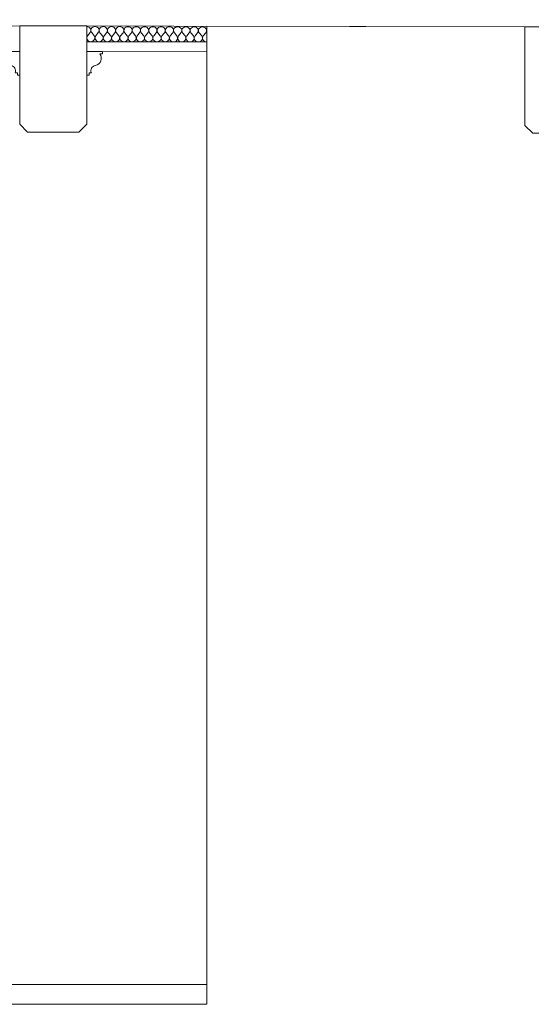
# Model space of a CAD drawing. Header units: millimetres. Extents: x -573548 to 674770, y -246895 to -89040.
# Tile 63 of 199: x 101021 to 102320, y -238160 to -235659. Entities that reach past the tile are written whole.
import ezdxf

# ---------------------------------------------------------------- set-up
doc = ezdxf.new("R2010")
doc.units = ezdxf.units.MM
for name, color, linetype, lineweight in [('belki sufitowe_Nr_pióra__41', 8, 'Continuous', 9), ('Nowe_Drawing & Figure_Nr_pióra__59', 8, 'Continuous', 9), ('Nowe_strop_Nr_pióra__59', 8, 'Continuous', 9), ('SCIANY_KONSTR_Nr_pióra__21', 8, 'Continuous', 9), ('strop_Nr_pióra__41', 8, 'Continuous', 9)]:
    doc.layers.add(name, color=color, linetype=linetype, lineweight=lineweight)
doc.layers.add('Nowe_Drawing & Figure', color=7, linetype='Continuous')

# ---------------------------------------------------------------- blocks, each defined once
blk = doc.blocks.new('*X458', base_point=(477978.7, -104863.6))
at = {"layer": 'Nowe_Drawing & Figure', "color": 21, "linetype": 'Continuous', "lineweight": 13, "true_color": 0xffaaaa}
for p, q in [((495961, -73218.3), (495958.1, -73217.9)), ((495960.2, -73241), (495966.5, -73233.3)), ((495963.6, -73219.4), (495961, -73218.3)), ((495965.8, -73221.1), (495963.6, -73219.4)), ((495967.5, -73223.3), (495965.8, -73221.1)), ((495966.5, -73233.3), (495967.9, -73231)), ((495968.4, -73225.8), (495967.5, -73223.3)), ((495967.9, -73231), (495968.5, -73228.4)), ((495968.5, -73228.4), (495968.4, -73225.8)), ((495968.8, -73225.8), (495968.6, -73228.4)), ((495968.6, -73228.4), (495969.3, -73231)), ((495969.7, -73223.3), (495968.8, -73225.8)), ((495969.3, -73231), (495970.7, -73233.3)), ((495971.3, -73221.1), (495969.7, -73223.3)), ((495977, -73241), (495970.7, -73233.3)), ((495973.6, -73219.4), (495971.3, -73221.1)), ((495976.2, -73218.3), (495973.6, -73219.4)), ((495979.1, -73218), (495976.2, -73218.3)), ((495982, -73218.3), (495979.1, -73218)), ((495981.2, -73241), (495987.5, -73233.3)), ((495984.6, -73219.4), (495982, -73218.3)), ((495986.8, -73221.1), (495984.6, -73219.4)), ((495988.5, -73223.3), (495986.8, -73221.1)), ((495987.5, -73233.3), (495988.9, -73231)), ((495989.4, -73225.8), (495988.5, -73223.3)), ((495988.9, -73231), (495989.5, -73228.5)), ((495989.5, -73228.5), (495989.4, -73225.8)), ((495989.8, -73225.8), (495989.6, -73228.5)), ((495989.6, -73228.5), (495990.3, -73231)), ((495990.7, -73223.3), (495989.8, -73225.8)), ((495990.3, -73231), (495991.7, -73233.4)), ((495992.3, -73221.1), (495990.7, -73223.3)), ((495998, -73241.1), (495991.7, -73233.4)), ((495994.6, -73219.4), (495992.3, -73221.1)), ((495997.2, -73218.4), (495994.6, -73219.4)), ((496000.1, -73218), (495997.2, -73218.4)), ((496003, -73218.4), (496000.1, -73218)), ((496002.2, -73241.1), (496008.5, -73233.4)), ((496005.6, -73219.5), (496003, -73218.4)), ((496007.8, -73221.2), (496005.6, -73219.5)), ((496009.5, -73223.3), (496007.8, -73221.2)), ((496008.5, -73233.4), (496009.9, -73231.1)), ((496010.4, -73225.9), (496009.5, -73223.3)), ((496009.9, -73231.1), (496010.5, -73228.5)), ((496010.5, -73228.5), (496010.4, -73225.9)), ((496010.8, -73225.9), (496010.6, -73228.5)), ((496010.6, -73228.5), (496011.3, -73231.1)), ((496011.7, -73223.4), (496010.8, -73225.9)), ((496011.3, -73231.1), (496012.7, -73233.4)), ((496013.3, -73221.2), (496011.7, -73223.4)), ((496019, -73241.1), (496012.7, -73233.4)), ((496015.6, -73219.5), (496013.3, -73221.2)), ((496018.2, -73218.4), (496015.6, -73219.5)), ((496021.1, -73218.1), (496018.2, -73218.4)), ((496024, -73218.4), (496021.1, -73218.1)), ((496023.2, -73241.1), (496029.5, -73233.4)), ((496026.6, -73219.5), (496024, -73218.4)), ((496028.8, -73221.2), (496026.6, -73219.5)), ((496030.5, -73223.4), (496028.8, -73221.2)), ((496029.5, -73233.4), (496030.9, -73231.1)), ((496031.4, -73225.9), (496030.5, -73223.4)), ((496030.9, -73231.1), (496031.5, -73228.6)), ((496031.5, -73228.6), (496031.4, -73225.9)), ((496031.8, -73225.9), (496031.6, -73228.6)), ((496031.6, -73228.6), (496032.3, -73231.1)), ((496032.7, -73223.4), (496031.8, -73225.9)), ((496032.3, -73231.1), (496033.7, -73233.5)), ((496034.3, -73221.2), (496032.7, -73223.4)), ((496040, -73241.1), (496033.7, -73233.5)), ((496036.6, -73219.5), (496034.3, -73221.2)), ((496039.2, -73218.5), (496036.6, -73219.5)), ((496042.1, -73218.1), (496039.2, -73218.5)), ((496045, -73218.5), (496042.1, -73218.1)), ((496044.2, -73241.2), (496050.5, -73233.5)), ((496047.6, -73219.6), (496045, -73218.5)), ((496049.8, -73221.3), (496047.6, -73219.6)), ((496051.5, -73223.4), (496049.8, -73221.3)), ((496050.5, -73233.5), (496051.9, -73231.2)), ((496052.4, -73226), (496051.5, -73223.4)), ((496051.9, -73231.2), (496052.5, -73228.6)), ((496052.5, -73228.6), (496052.4, -73226)), ((496052.8, -73226), (496052.6, -73228.6)), ((496052.6, -73228.6), (496053.3, -73231.2)), ((496053.7, -73223.4), (496052.8, -73226)), ((496053.3, -73231.2), (496054.7, -73233.5)), ((496055.3, -73221.3), (496053.7, -73223.4)), ((496061, -73241.2), (496054.7, -73233.5)), ((496057.6, -73219.6), (496055.3, -73221.3)), ((496060.2, -73218.5), (496057.6, -73219.6)), ((496063.1, -73218.2), (496060.2, -73218.5)), ((496066, -73218.5), (496063.1, -73218.2)), ((496065.2, -73241.2), (496071.5, -73233.5)), ((496068.6, -73219.6), (496066, -73218.5)), ((496070.8, -73221.3), (496068.6, -73219.6)), ((496072.5, -73223.5), (496070.8, -73221.3)), ((496071.5, -73233.5), (496072.9, -73231.2)), ((496073.4, -73226), (496072.5, -73223.5)), ((496072.9, -73231.2), (496073.5, -73228.6)), ((496073.5, -73228.6), (496073.4, -73226)), ((496073.8, -73226), (496073.6, -73228.6)), ((496073.6, -73228.6), (496074.3, -73231.2)), ((496074.7, -73223.5), (496073.8, -73226)), ((496074.3, -73231.2), (496075.7, -73233.5)), ((496076.3, -73221.3), (496074.7, -73223.5)), ((496082, -73241.2), (496075.7, -73233.5)), ((496078.6, -73219.6), (496076.3, -73221.3)), ((496081.2, -73218.6), (496078.6, -73219.6)), ((496084.1, -73218.2), (496081.2, -73218.6)), ((496087, -73218.6), (496084.1, -73218.2)), ((496086.2, -73241.3), (496092.5, -73233.6)), ((496089.6, -73219.7), (496087, -73218.6)), ((496091.8, -73221.3), (496089.6, -73219.7)), ((496093.5, -73223.5), (496091.8, -73221.3)), ((496092.5, -73233.6), (496093.9, -73231.3)), ((496094.4, -73226), (496093.5, -73223.5)), ((496093.9, -73231.3), (496094.5, -73228.7)), ((496094.5, -73228.7), (496094.4, -73226)), ((496094.8, -73226), (496094.6, -73228.7)), ((496094.6, -73228.7), (496095.3, -73231.3)), ((496095.7, -73223.5), (496094.8, -73226)), ((496095.3, -73231.3), (496096.7, -73233.6)), ((496097.3, -73221.4), (496095.7, -73223.5)), ((496103, -73241.3), (496096.7, -73233.6)), ((496099.6, -73219.7), (496097.3, -73221.4)), ((496102.2, -73218.6), (496099.6, -73219.7)), ((496105.1, -73218.3), (496102.2, -73218.6)), ((496108, -73218.6), (496105.1, -73218.3)), ((496107.2, -73241.3), (496113.5, -73233.6)), ((496110.6, -73219.7), (496108, -73218.6)), ((496112.8, -73221.4), (496110.6, -73219.7)), ((496114.5, -73223.6), (496112.8, -73221.4)), ((496113.5, -73233.6), (496114.9, -73231.3)), ((496115.4, -73226.1), (496114.5, -73223.6)), ((496114.9, -73231.3), (496115.5, -73228.7)), ((496115.5, -73228.7), (496115.4, -73226.1)), ((496115.8, -73226.1), (496115.6, -73228.7)), ((496115.6, -73228.7), (496116.3, -73231.3)), ((496116.7, -73223.6), (496115.8, -73226.1)), ((496116.3, -73231.3), (496117.7, -73233.6)), ((496118.3, -73221.4), (496116.7, -73223.6)), ((496124, -73241.3), (496117.7, -73233.6)), ((496120.6, -73219.7), (496118.3, -73221.4)), ((496123.2, -73218.7), (496120.6, -73219.7)), ((496126.1, -73218.3), (496123.2, -73218.7)), ((496129, -73218.7), (496126.1, -73218.3)), ((496128.2, -73241.3), (496134.5, -73233.7)), ((496131.6, -73219.7), (496129, -73218.7)), ((496133.8, -73221.4), (496131.6, -73219.7)), ((496135.5, -73223.6), (496133.8, -73221.4)), ((496134.5, -73233.7), (496135.9, -73231.4)), ((496136.4, -73226.1), (496135.5, -73223.6)), ((496135.9, -73231.4), (496136.5, -73228.8)), ((496136.5, -73228.8), (496136.4, -73226.1)), ((496136.8, -73226.1), (496136.6, -73228.8)), ((496136.6, -73228.8), (496137.3, -73231.4)), ((496137.7, -73223.6), (496136.8, -73226.1)), ((496137.3, -73231.4), (496138.7, -73233.7)), ((496139.3, -73221.5), (496137.7, -73223.6)), ((496145, -73241.4), (496138.7, -73233.7)), ((496141.6, -73219.8), (496139.3, -73221.5)), ((496144.2, -73218.7), (496141.6, -73219.8)), ((496147.1, -73218.3), (496144.2, -73218.7)), ((496150, -73218.7), (496147.1, -73218.3)), ((496149.2, -73241.4), (496155.5, -73233.7)), ((496152.6, -73219.8), (496150, -73218.7)), ((496154.8, -73221.5), (496152.6, -73219.8)), ((496156.5, -73223.7), (496154.8, -73221.5)), ((496155.5, -73233.7), (496156.9, -73231.4)), ((496157.4, -73226.2), (496156.5, -73223.7)), ((496156.9, -73231.4), (496157.5, -73228.8)), ((496157.5, -73228.8), (496157.4, -73226.2)), ((496157.8, -73226.2), (496157.6, -73228.8)), ((496157.6, -73228.8), (496158.3, -73231.4)), ((496158.7, -73223.7), (496157.8, -73226.2)), ((496158.3, -73231.4), (496159.7, -73233.7)), ((496160.3, -73221.5), (496158.7, -73223.7)), ((496166, -73241.4), (496159.7, -73233.7)), ((496162.6, -73219.8), (496160.3, -73221.5)), ((496165.2, -73218.8), (496162.6, -73219.8)), ((496168.1, -73218.4), (496165.2, -73218.8)), ((496171, -73218.8), (496168.1, -73218.4)), ((496170.2, -73241.4), (496176.5, -73233.8)), ((496173.6, -73219.8), (496171, -73218.8)), ((496175.8, -73221.5), (496173.6, -73219.8)), ((496177.5, -73223.7), (496175.8, -73221.5)), ((496176.5, -73233.8), (496177.9, -73231.5)), ((496178.4, -73226.2), (496177.5, -73223.7)), ((496177.9, -73231.5), (496178.5, -73228.9)), ((496178.5, -73228.9), (496178.4, -73226.2)), ((496178.8, -73226.2), (496178.6, -73228.9)), ((496178.6, -73228.9), (496179.3, -73231.5)), ((496179.7, -73223.7), (496178.8, -73226.2)), ((496179.3, -73231.5), (496180.7, -73233.8)), ((496181.3, -73221.5), (496179.7, -73223.7)), ((496187, -73241.5), (496180.7, -73233.8)), ((496183.6, -73219.9), (496181.3, -73221.5)), ((496186.2, -73218.8), (496183.6, -73219.9)), ((496189.1, -73218.4), (496186.2, -73218.8)), ((496192, -73218.8), (496189.1, -73218.4)), ((496191.2, -73241.5), (496197.5, -73233.8)), ((496194.6, -73219.9), (496192, -73218.8)), ((496196.8, -73221.6), (496194.6, -73219.9)), ((496198.5, -73223.8), (496196.8, -73221.6)), ((496197.5, -73233.8), (496198.9, -73231.5)), ((496199.4, -73226.3), (496198.5, -73223.8)), ((496198.9, -73231.5), (496199.5, -73228.9)), ((496199.5, -73228.9), (496199.4, -73226.3)), ((496199.8, -73226.3), (496199.6, -73228.9)), ((496199.6, -73228.9), (496200.3, -73231.5)), ((496200.7, -73223.8), (496199.8, -73226.3)), ((496200.3, -73231.5), (496201.7, -73233.8)), ((496202.3, -73221.6), (496200.7, -73223.8)), ((496208, -73241.5), (496201.7, -73233.8)), ((496204.6, -73219.9), (496202.3, -73221.6)), ((496207.2, -73218.8), (496204.6, -73219.9)), ((496210.1, -73218.5), (496207.2, -73218.8)), ((496213, -73218.9), (496210.1, -73218.5)), ((496212.2, -73241.5), (496218.5, -73233.9)), ((496215.6, -73219.9), (496213, -73218.9)), ((496217.8, -73221.6), (496215.6, -73219.9)), ((496219.5, -73223.8), (496217.8, -73221.6)), ((496218.5, -73233.9), (496219.9, -73231.6)), ((496220.4, -73226.3), (496219.5, -73223.8)), ((496219.9, -73231.6), (496220.5, -73229)), ((496220.5, -73229), (496220.4, -73226.3)), ((496220.8, -73226.3), (496220.6, -73229)), ((496220.6, -73229), (496221.3, -73231.6)), ((496221.7, -73223.8), (496220.8, -73226.3)), ((496221.3, -73231.6), (496222.7, -73233.9)), ((496223.3, -73221.6), (496221.7, -73223.8)), ((496229, -73241.6), (496222.7, -73233.9)), ((496225.6, -73220), (496223.3, -73221.6)), ((496228.2, -73218.9), (496225.6, -73220)), ((496231.1, -73218.5), (496228.2, -73218.9)), ((496234, -73218.9), (496231.1, -73218.5)), ((496233.2, -73241.6), (496239.5, -73233.9)), ((496236.6, -73220), (496234, -73218.9)), ((496238.8, -73221.7), (496236.6, -73220)), ((496240.5, -73223.9), (496238.8, -73221.7)), ((496239.5, -73233.9), (496240.9, -73231.6)), ((496241.4, -73226.4), (496240.5, -73223.9)), ((496240.9, -73231.6), (496241.5, -73229)), ((496241.5, -73229), (496241.4, -73226.4)), ((496241.8, -73226.4), (496241.6, -73229)), ((496241.6, -73229), (496242.3, -73231.6)), ((496242.7, -73223.9), (496241.8, -73226.4)), ((496242.3, -73231.6), (496243.7, -73233.9)), ((496244.3, -73221.7), (496242.7, -73223.9)), ((496250, -73241.6), (496243.7, -73233.9)), ((496246.6, -73220), (496244.3, -73221.7)), ((496249.2, -73218.9), (496246.6, -73220)), ((496252.1, -73218.6), (496249.2, -73218.9)), ((496255, -73219), (496252.1, -73218.6)), ((496254.2, -73241.6), (496260.5, -73234)), ((496257.6, -73220), (496255, -73219)), ((496259.8, -73221.7), (496257.6, -73220)), ((496261.5, -73223.9), (496259.8, -73221.7)), ((496260.5, -73234), (496261.9, -73231.6)), ((496262.4, -73226.4), (496261.5, -73223.9)), ((496261.9, -73231.6), (496262.5, -73229.1)), ((496262.5, -73229.1), (496262.4, -73226.4)), ((496262.8, -73226.4), (496262.6, -73229.1)), ((496262.6, -73229.1), (496262.9, -73230.1)), ((496262.9, -73226.1), (496262.8, -73226.4)), ((495960.2, -73241), (495958.1, -73245.9)), ((495958.1, -73245.9), (495959.1, -73251)), ((495959.1, -73251), (495963, -73254.9)), ((495963, -73254.9), (495968.5, -73256.3)), ((495968.5, -73256.3), (495974, -73254.9)), ((495974, -73254.9), (495977.9, -73251.1)), ((495979, -73245.9), (495977, -73241)), ((495977.9, -73251.1), (495979, -73245.9)), ((495981.2, -73241), (495979.1, -73245.9)), ((495979.1, -73245.9), (495980.1, -73251.1)), ((495980.1, -73251.1), (495984, -73254.9)), ((495984, -73254.9), (495989.5, -73256.4)), ((495989.5, -73256.4), (495995, -73255)), ((495995, -73255), (495998.9, -73251.1)), ((496000, -73246), (495998, -73241.1)), ((495998.9, -73251.1), (496000, -73246)), ((496002.2, -73241.1), (496000.1, -73246)), ((496000.1, -73246), (496001.1, -73251.1)), ((496001.1, -73251.1), (496005, -73255)), ((496005, -73255), (496010.5, -73256.4)), ((496010.5, -73256.4), (496016, -73255)), ((496016, -73255), (496019.9, -73251.2)), ((496021, -73246), (496019, -73241.1)), ((496019.9, -73251.2), (496021, -73246)), ((496023.2, -73241.1), (496021.1, -73246)), ((496021.1, -73246), (496022.1, -73251.2)), ((496022.1, -73251.2), (496026, -73255)), ((496026, -73255), (496031.5, -73256.5)), ((496031.5, -73256.5), (496037, -73255.1)), ((496037, -73255.1), (496040.9, -73251.2)), ((496042, -73246), (496040, -73241.1)), ((496040.9, -73251.2), (496042, -73246)), ((496044.2, -73241.2), (496042.1, -73246)), ((496042.1, -73246), (496043.1, -73251.2)), ((496043.1, -73251.2), (496047, -73255.1)), ((496047, -73255.1), (496052.5, -73256.5)), ((496052.5, -73256.5), (496058, -73255.1)), ((496058, -73255.1), (496061.9, -73251.2)), ((496063, -73246.1), (496061, -73241.2)), ((496061.9, -73251.2), (496063, -73246.1)), ((496065.2, -73241.2), (496063.1, -73246.1)), ((496063.1, -73246.1), (496064.1, -73251.3)), ((496064.1, -73251.3), (496068, -73255.1)), ((496068, -73255.1), (496073.5, -73256.6)), ((496073.5, -73256.6), (496079, -73255.2)), ((496079, -73255.2), (496082.9, -73251.3)), ((496084, -73246.1), (496082, -73241.2)), ((496082.9, -73251.3), (496084, -73246.1)), ((496086.2, -73241.3), (496084.1, -73246.1)), ((496084.1, -73246.1), (496085.1, -73251.3)), ((496085.1, -73251.3), (496089, -73255.2)), ((496089, -73255.2), (496094.5, -73256.6)), ((496094.5, -73256.6), (496100, -73255.2)), ((496100, -73255.2), (496103.9, -73251.3)), ((496105, -73246.2), (496103, -73241.3)), ((496103.9, -73251.3), (496105, -73246.2)), ((496107.2, -73241.3), (496105.1, -73246.2)), ((496105.1, -73246.2), (496106.1, -73251.3)), ((496106.1, -73251.3), (496110, -73255.2)), ((496110, -73255.2), (496115.5, -73256.7)), ((496115.5, -73256.7), (496121, -73255.3)), ((496121, -73255.3), (496124.9, -73251.4)), ((496126, -73246.2), (496124, -73241.3)), ((496124.9, -73251.4), (496126, -73246.2)), ((496128.2, -73241.3), (496126.1, -73246.2)), ((496126.1, -73246.2), (496127.1, -73251.4)), ((496127.1, -73251.4), (496131, -73255.3)), ((496131, -73255.3), (496136.5, -73256.7)), ((496136.5, -73256.7), (496142, -73255.3)), ((496142, -73255.3), (496145.9, -73251.4)), ((496147, -73246.3), (496145, -73241.4)), ((496145.9, -73251.4), (496147, -73246.3)), ((496149.2, -73241.4), (496147.1, -73246.3)), ((496147.1, -73246.3), (496148.1, -73251.4)), ((496148.1, -73251.4), (496152, -73255.3)), ((496152, -73255.3), (496157.5, -73256.8)), ((496157.5, -73256.8), (496163, -73255.3)), ((496163, -73255.3), (496166.9, -73251.5)), ((496168, -73246.3), (496166, -73241.4)), ((496166.9, -73251.5), (496168, -73246.3)), ((496170.2, -73241.4), (496168.1, -73246.3)), ((496168.1, -73246.3), (496169.1, -73251.5)), ((496169.1, -73251.5), (496173, -73255.4)), ((496173, -73255.4), (496178.5, -73256.8)), ((496178.5, -73256.8), (496184, -73255.4)), ((496184, -73255.4), (496187.9, -73251.5)), ((496189, -73246.4), (496187, -73241.5)), ((496187.9, -73251.5), (496189, -73246.4)), ((496191.2, -73241.5), (496189.1, -73246.4)), ((496189.1, -73246.4), (496190.1, -73251.5)), ((496190.1, -73251.5), (496194, -73255.4)), ((496194, -73255.4), (496199.5, -73256.9)), ((496199.5, -73256.9), (496205, -73255.4)), ((496205, -73255.4), (496208.9, -73251.6)), ((496210, -73246.4), (496208, -73241.5)), ((496208.9, -73251.6), (496210, -73246.4)), ((496212.2, -73241.5), (496210.1, -73246.4)), ((496210.1, -73246.4), (496211.1, -73251.6)), ((496211.1, -73251.6), (496215, -73255.5)), ((496215, -73255.5), (496220.5, -73256.9)), ((496220.5, -73256.9), (496226, -73255.5)), ((496226, -73255.5), (496229.9, -73251.6)), ((496231, -73246.5), (496229, -73241.6)), ((496229.9, -73251.6), (496231, -73246.5)), ((496233.2, -73241.6), (496231.1, -73246.5)), ((496231.1, -73246.5), (496232.1, -73251.6)), ((496232.1, -73251.6), (496236, -73255.5)), ((496236, -73255.5), (496241.5, -73257)), ((496241.5, -73257), (496247, -73255.5)), ((496247, -73255.5), (496250.9, -73251.7)), ((496252, -73246.5), (496250, -73241.6)), ((496250.9, -73251.7), (496252, -73246.5)), ((496254.2, -73241.6), (496252.1, -73246.5)), ((496252.1, -73246.5), (496253.1, -73251.7)), ((496253.1, -73251.7), (496257, -73255.6)), ((496257, -73255.6), (496262.5, -73257)), ((496262.5, -73257), (496262.8, -73256.9))]:
    blk.add_line(p, q, dxfattribs=at)
blk = doc.blocks.new('Wypełnienie_40_1', base_point=(477978.7, -104863.6))
at = {"layer": 'Nowe_Drawing & Figure', "color": 21, "linetype": 'Continuous', "lineweight": 13, "true_color": 0xffaaaa}
blk.add_blockref('*X458', (477978.7, -104863.6), dxfattribs=at)
blk = doc.blocks.new('A$C685D2BB2')
at = {"layer": 'belki sufitowe_Nr_pióra__41'}
for points in [[(23010.2, 10950), (23030.2, 10970), (23030.2, 11220), (22860.2, 11220), (22860.2, 10970), (22880.2, 10950)], [(24292.7, 10947.3), (24312.7, 10967.3), (24312.7, 11217.3), (24142.7, 11217.3), (24142.7, 10967.3), (24162.7, 10947.3)]]:
    blk.add_lwpolyline(points, close=True, dxfattribs=at)
for points in [[(22860.2, 11155), (22820.2, 11155), (22820.2, 11149), (22826.7, 11149, 0.549198), (22837.8, 11119.2, -0.516526), (22848.3, 11101), (22854.2, 11101), (22854.2, 11095), (22860.2, 11095)], [(23030.2, 11155), (23070.2, 11155), (23070.2, 11149), (23063.7, 11149, -0.549198), (23052.6, 11119.2, 0.516526), (23042.1, 11101), (23036.2, 11101), (23036.2, 11095), (23030.2, 11095)]]:
    blk.add_lwpolyline(points, format="xyb", close=True, dxfattribs=at)
at = {"layer": 'Nowe_strop_Nr_pióra__59'}
for p, q in [((15894.9, 11235.7), (24142.6, 11217.3)), ((24142.7, 11217.3), (40004.4, 11217.3))]:
    blk.add_line(p, q, dxfattribs=at)
at = {"layer": 'SCIANY_KONSTR_Nr_pióra__21'}
for p, q in [((23335.1, 8784.5), (23335.1, 11219.1)), ((24142.7, 11217.3), (23335.1, 11219.1)), ((17838.3, 8784.5), (23335.1, 8784.5)), ((23335.1, 8784.5), (23335.1, 8734.5)), ((17838.3, 8734.5), (23335.1, 8734.5))]:
    blk.add_line(p, q, dxfattribs=at)
at = {"layer": 'strop_Nr_pióra__41'}
for p, q in [((23030.2, 11179.8), (23335.1, 11179.1)), ((23030.2, 11154.8), (23335.1, 11154.1))]:
    blk.add_line(p, q, dxfattribs=at)
at = {"layer": 'Nowe_Drawing & Figure_Nr_pióra__59'}
blk.add_blockref('Wypełnienie_40_1', (5050.9, -20427.5), dxfattribs=at)

msp = doc.modelspace()

# ---------------------------------------------------------------- block references
at = {"color": 150}
msp.add_blockref('A$C685D2BB2', (78160.5, -246894.6), dxfattribs=at)

doc.saveas('drawing.dxf')
